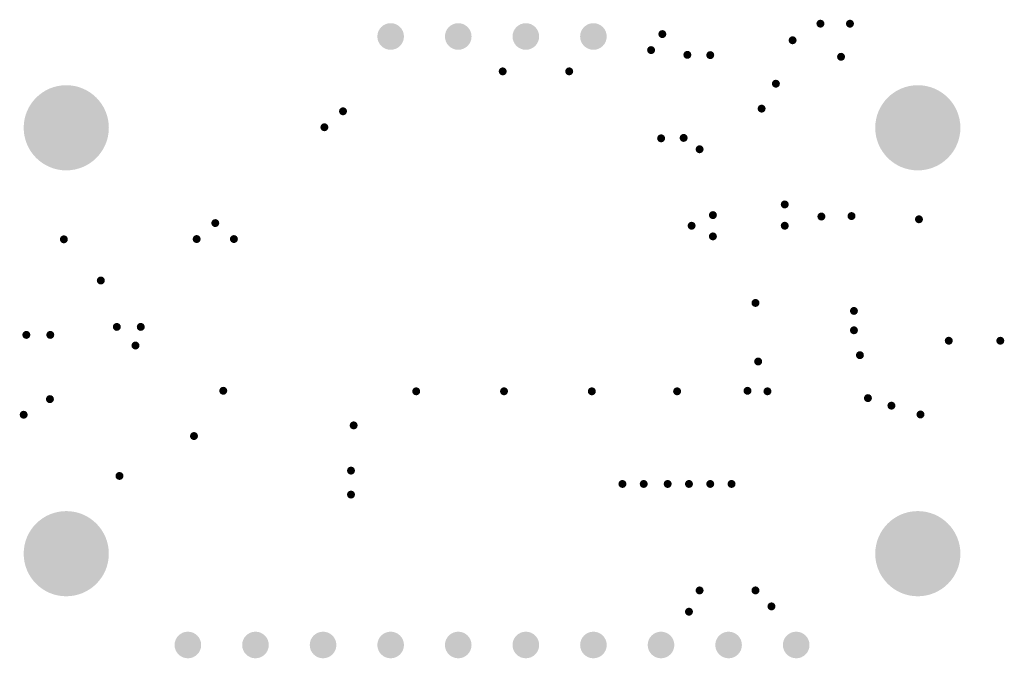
# Model space of a CAD drawing. Header units: inches. Extents: x 2.7 to 39.8, y 0.7 to 24.7.
import ezdxf

# ---------------------------------------------------------------- set-up
doc = ezdxf.new("R2010")
doc.units = ezdxf.units.IN
doc.layers.add('Pad Holes', color=156, linetype='Continuous')
doc.layers.add('Via Holes', color=16, linetype='Continuous')

# ---------------------------------------------------------------- blocks, each defined once
blk = doc.blocks.new('PIN_HEADER_2_54___VERT__1_4POS_F_________1_3313')
at = {"layer": 'Pad Holes'}
h = blk.add_hatch(color=7, dxfattribs=at)
edge = h.paths.add_edge_path()
edge.add_arc((-3.81, 0), 0.5, 0, 360)
h = blk.add_hatch(color=7, dxfattribs=at)
edge = h.paths.add_edge_path()
edge.add_arc((-1.27, 0), 0.5, 0, 360)
h = blk.add_hatch(color=7, dxfattribs=at)
edge = h.paths.add_edge_path()
edge.add_arc((1.27, 0), 0.5, 0, 360)
h = blk.add_hatch(color=7, dxfattribs=at)
edge = h.paths.add_edge_path()
edge.add_arc((3.81, 0), 0.5, 0, 360)
blk = doc.blocks.new('PIN_HEADER_2_54___VERT__1_10POS_3314')
at = {"layer": 'Pad Holes'}
h = blk.add_hatch(color=7, dxfattribs=at)
edge = h.paths.add_edge_path()
edge.add_arc((-11.43, 0), 0.5, 0, 360)
h = blk.add_hatch(color=7, dxfattribs=at)
edge = h.paths.add_edge_path()
edge.add_arc((-8.89, 0), 0.5, 0, 360)
h = blk.add_hatch(color=7, dxfattribs=at)
edge = h.paths.add_edge_path()
edge.add_arc((-6.35, 0), 0.5, 0, 360)
h = blk.add_hatch(color=7, dxfattribs=at)
edge = h.paths.add_edge_path()
edge.add_arc((-3.81, 0), 0.5, 0, 360)
h = blk.add_hatch(color=7, dxfattribs=at)
edge = h.paths.add_edge_path()
edge.add_arc((-1.27, 0), 0.5, 0, 360)
h = blk.add_hatch(color=7, dxfattribs=at)
edge = h.paths.add_edge_path()
edge.add_arc((1.27, 0), 0.5, 0, 360)
h = blk.add_hatch(color=7, dxfattribs=at)
edge = h.paths.add_edge_path()
edge.add_arc((3.81, 0), 0.5, 0, 360)
h = blk.add_hatch(color=7, dxfattribs=at)
edge = h.paths.add_edge_path()
edge.add_arc((6.35, 0), 0.5, 0, 360)
h = blk.add_hatch(color=7, dxfattribs=at)
edge = h.paths.add_edge_path()
edge.add_arc((8.89, 0), 0.5, 0, 360)
h = blk.add_hatch(color=7, dxfattribs=at)
edge = h.paths.add_edge_path()
edge.add_arc((11.43, 0), 0.5, 0, 360)

msp = doc.modelspace()

# ---------------------------------------------------------------- hatches: boundary and pattern name
at = {"layer": 'Pad Holes'}
h = msp.add_hatch(color=7, dxfattribs=at)
edge = h.paths.add_edge_path()
edge.add_arc((4.5, 20.68), 1.6, 0, 360)
h = msp.add_hatch(color=7, dxfattribs=at)
edge = h.paths.add_edge_path()
edge.add_arc((36.5, 20.68), 1.6, 0, 360)
h = msp.add_hatch(color=7, dxfattribs=at)
edge = h.paths.add_edge_path()
edge.add_arc((4.5, 4.68), 1.6, 0, 360)
h = msp.add_hatch(color=7, dxfattribs=at)
edge = h.paths.add_edge_path()
edge.add_arc((36.5, 4.68), 1.6, 0, 360)
at = {"layer": 'Via Holes'}
h = msp.add_hatch(color=7, dxfattribs=at)
edge = h.paths.add_edge_path()
edge.add_arc((32.841, 24.591), 0.15, 0, 360)
h = msp.add_hatch(color=7, dxfattribs=at)
edge = h.paths.add_edge_path()
edge.add_arc((33.95, 24.59), 0.15, 0, 360)
h = msp.add_hatch(color=7, dxfattribs=at)
edge = h.paths.add_edge_path()
edge.add_arc((26.9, 24.2), 0.15, 0, 360)
h = msp.add_hatch(color=7, dxfattribs=at)
edge = h.paths.add_edge_path()
edge.add_arc((31.795, 23.968), 0.15, 0, 360)
h = msp.add_hatch(color=7, dxfattribs=at)
edge = h.paths.add_edge_path()
edge.add_arc((26.477, 23.599), 0.15, 0, 360)
h = msp.add_hatch(color=7, dxfattribs=at)
edge = h.paths.add_edge_path()
edge.add_arc((27.84, 23.42), 0.15, 0, 360)
h = msp.add_hatch(color=7, dxfattribs=at)
edge = h.paths.add_edge_path()
edge.add_arc((28.7, 23.41), 0.15, 0, 360)
h = msp.add_hatch(color=7, dxfattribs=at)
edge = h.paths.add_edge_path()
edge.add_arc((33.615, 23.347), 0.15, 0, 360)
h = msp.add_hatch(color=7, dxfattribs=at)
edge = h.paths.add_edge_path()
edge.add_arc((20.9, 22.8), 0.15, 0, 360)
h = msp.add_hatch(color=7, dxfattribs=at)
edge = h.paths.add_edge_path()
edge.add_arc((23.4, 22.8), 0.15, 0, 360)
h = msp.add_hatch(color=7, dxfattribs=at)
edge = h.paths.add_edge_path()
edge.add_arc((31.167, 22.336), 0.15, 0, 360)
h = msp.add_hatch(color=7, dxfattribs=at)
edge = h.paths.add_edge_path()
edge.add_arc((30.63, 21.4), 0.15, 0, 360)
h = msp.add_hatch(color=7, dxfattribs=at)
edge = h.paths.add_edge_path()
edge.add_arc((14.9, 21.3), 0.15, 0, 360)
h = msp.add_hatch(color=7, dxfattribs=at)
edge = h.paths.add_edge_path()
edge.add_arc((14.2, 20.7), 0.15, 0, 360)
h = msp.add_hatch(color=7, dxfattribs=at)
edge = h.paths.add_edge_path()
edge.add_arc((26.854, 20.284), 0.15, 0, 360)
h = msp.add_hatch(color=7, dxfattribs=at)
edge = h.paths.add_edge_path()
edge.add_arc((27.7, 20.3), 0.15, 0, 360)
h = msp.add_hatch(color=7, dxfattribs=at)
edge = h.paths.add_edge_path()
edge.add_arc((28.3, 19.873), 0.15, 0, 360)
h = msp.add_hatch(color=7, dxfattribs=at)
edge = h.paths.add_edge_path()
edge.add_arc((31.5, 17.8), 0.15, 0, 360)
h = msp.add_hatch(color=7, dxfattribs=at)
edge = h.paths.add_edge_path()
edge.add_arc((28.8, 17.4), 0.15, 0, 360)
h = msp.add_hatch(color=7, dxfattribs=at)
edge = h.paths.add_edge_path()
edge.add_arc((32.877, 17.346), 0.15, 0, 360)
h = msp.add_hatch(color=7, dxfattribs=at)
edge = h.paths.add_edge_path()
edge.add_arc((34.009, 17.364), 0.15, 0, 360)
h = msp.add_hatch(color=7, dxfattribs=at)
edge = h.paths.add_edge_path()
edge.add_arc((36.543, 17.243), 0.15, 0, 360)
h = msp.add_hatch(color=7, dxfattribs=at)
edge = h.paths.add_edge_path()
edge.add_arc((10.1, 17.1), 0.15, 0, 360)
h = msp.add_hatch(color=7, dxfattribs=at)
edge = h.paths.add_edge_path()
edge.add_arc((28, 17), 0.15, 0, 360)
h = msp.add_hatch(color=7, dxfattribs=at)
edge = h.paths.add_edge_path()
edge.add_arc((31.5, 17), 0.15, 0, 360)
h = msp.add_hatch(color=7, dxfattribs=at)
edge = h.paths.add_edge_path()
edge.add_arc((28.8, 16.6), 0.15, 0, 360)
h = msp.add_hatch(color=7, dxfattribs=at)
edge = h.paths.add_edge_path()
edge.add_arc((4.41, 16.49), 0.15, 0, 360)
h = msp.add_hatch(color=7, dxfattribs=at)
edge = h.paths.add_edge_path()
edge.add_arc((9.4, 16.5), 0.15, 0, 360)
h = msp.add_hatch(color=7, dxfattribs=at)
edge = h.paths.add_edge_path()
edge.add_arc((10.8, 16.5), 0.15, 0, 360)
h = msp.add_hatch(color=7, dxfattribs=at)
edge = h.paths.add_edge_path()
edge.add_arc((5.798, 14.943), 0.15, 0, 360)
h = msp.add_hatch(color=7, dxfattribs=at)
edge = h.paths.add_edge_path()
edge.add_arc((30.4, 14.1), 0.15, 0, 360)
h = msp.add_hatch(color=7, dxfattribs=at)
edge = h.paths.add_edge_path()
edge.add_arc((34.1, 13.8), 0.15, 0, 360)
h = msp.add_hatch(color=7, dxfattribs=at)
edge = h.paths.add_edge_path()
edge.add_arc((6.4, 13.2), 0.15, 0, 360)
h = msp.add_hatch(color=7, dxfattribs=at)
edge = h.paths.add_edge_path()
edge.add_arc((7.3, 13.2), 0.15, 0, 360)
h = msp.add_hatch(color=7, dxfattribs=at)
edge = h.paths.add_edge_path()
edge.add_arc((3, 12.9), 0.15, 0, 360)
h = msp.add_hatch(color=7, dxfattribs=at)
edge = h.paths.add_edge_path()
edge.add_arc((3.9, 12.9), 0.15, 0, 360)
h = msp.add_hatch(color=7, dxfattribs=at)
edge = h.paths.add_edge_path()
edge.add_arc((34.1, 13.073), 0.15, 0, 360)
h = msp.add_hatch(color=7, dxfattribs=at)
edge = h.paths.add_edge_path()
edge.add_arc((7.1, 12.5), 0.15, 0, 360)
h = msp.add_hatch(color=7, dxfattribs=at)
edge = h.paths.add_edge_path()
edge.add_arc((37.663, 12.68), 0.15, 0, 360)
h = msp.add_hatch(color=7, dxfattribs=at)
edge = h.paths.add_edge_path()
edge.add_arc((39.6, 12.68), 0.15, 0, 360)
h = msp.add_hatch(color=7, dxfattribs=at)
edge = h.paths.add_edge_path()
edge.add_arc((34.324, 12.138), 0.15, 0, 360)
h = msp.add_hatch(color=7, dxfattribs=at)
edge = h.paths.add_edge_path()
edge.add_arc((30.5, 11.9), 0.15, 0, 360)
h = msp.add_hatch(color=7, dxfattribs=at)
edge = h.paths.add_edge_path()
edge.add_arc((10.4, 10.8), 0.15, 0, 360)
h = msp.add_hatch(color=7, dxfattribs=at)
edge = h.paths.add_edge_path()
edge.add_arc((17.65, 10.78), 0.15, 0, 360)
h = msp.add_hatch(color=7, dxfattribs=at)
edge = h.paths.add_edge_path()
edge.add_arc((20.95, 10.78), 0.15, 0, 360)
h = msp.add_hatch(color=7, dxfattribs=at)
edge = h.paths.add_edge_path()
edge.add_arc((24.25, 10.78), 0.15, 0, 360)
h = msp.add_hatch(color=7, dxfattribs=at)
edge = h.paths.add_edge_path()
edge.add_arc((27.455, 10.78), 0.15, 0, 360)
h = msp.add_hatch(color=7, dxfattribs=at)
edge = h.paths.add_edge_path()
edge.add_arc((30.1, 10.8), 0.15, 0, 360)
h = msp.add_hatch(color=7, dxfattribs=at)
edge = h.paths.add_edge_path()
edge.add_arc((30.85, 10.78), 0.15, 0, 360)
h = msp.add_hatch(color=7, dxfattribs=at)
edge = h.paths.add_edge_path()
edge.add_arc((3.886, 10.486), 0.15, 0, 360)
h = msp.add_hatch(color=7, dxfattribs=at)
edge = h.paths.add_edge_path()
edge.add_arc((34.625, 10.524), 0.15, 0, 360)
h = msp.add_hatch(color=7, dxfattribs=at)
edge = h.paths.add_edge_path()
edge.add_arc((35.508, 10.241), 0.15, 0, 360)
h = msp.add_hatch(color=7, dxfattribs=at)
edge = h.paths.add_edge_path()
edge.add_arc((2.9, 9.9), 0.15, 0, 360)
h = msp.add_hatch(color=7, dxfattribs=at)
edge = h.paths.add_edge_path()
edge.add_arc((36.6, 9.91), 0.15, 0, 360)
h = msp.add_hatch(color=7, dxfattribs=at)
edge = h.paths.add_edge_path()
edge.add_arc((15.3, 9.5), 0.15, 0, 360)
h = msp.add_hatch(color=7, dxfattribs=at)
edge = h.paths.add_edge_path()
edge.add_arc((9.3, 9.1), 0.15, 0, 360)
h = msp.add_hatch(color=7, dxfattribs=at)
edge = h.paths.add_edge_path()
edge.add_arc((15.2, 7.8), 0.15, 0, 360)
h = msp.add_hatch(color=7, dxfattribs=at)
edge = h.paths.add_edge_path()
edge.add_arc((6.5, 7.6), 0.15, 0, 360)
h = msp.add_hatch(color=7, dxfattribs=at)
edge = h.paths.add_edge_path()
edge.add_arc((25.4, 7.3), 0.15, 0, 360)
h = msp.add_hatch(color=7, dxfattribs=at)
edge = h.paths.add_edge_path()
edge.add_arc((26.2, 7.3), 0.15, 0, 360)
h = msp.add_hatch(color=7, dxfattribs=at)
edge = h.paths.add_edge_path()
edge.add_arc((27.1, 7.3), 0.15, 0, 360)
h = msp.add_hatch(color=7, dxfattribs=at)
edge = h.paths.add_edge_path()
edge.add_arc((27.9, 7.3), 0.15, 0, 360)
h = msp.add_hatch(color=7, dxfattribs=at)
edge = h.paths.add_edge_path()
edge.add_arc((28.7, 7.3), 0.15, 0, 360)
h = msp.add_hatch(color=7, dxfattribs=at)
edge = h.paths.add_edge_path()
edge.add_arc((29.5, 7.3), 0.15, 0, 360)
h = msp.add_hatch(color=7, dxfattribs=at)
edge = h.paths.add_edge_path()
edge.add_arc((15.2, 6.9), 0.15, 0, 360)
h = msp.add_hatch(color=7, dxfattribs=at)
edge = h.paths.add_edge_path()
edge.add_arc((28.3, 3.3), 0.15, 0, 360)
h = msp.add_hatch(color=7, dxfattribs=at)
edge = h.paths.add_edge_path()
edge.add_arc((30.4, 3.3), 0.15, 0, 360)
h = msp.add_hatch(color=7, dxfattribs=at)
edge = h.paths.add_edge_path()
edge.add_arc((27.9, 2.5), 0.15, 0, 360)
h = msp.add_hatch(color=7, dxfattribs=at)
edge = h.paths.add_edge_path()
edge.add_arc((31, 2.7), 0.15, 0, 360)

# ---------------------------------------------------------------- block references
for name, p in [('PIN_HEADER_2_54___VERT__1_4POS_F_________1_3313', (20.5, 24.11)), ('PIN_HEADER_2_54___VERT__1_10POS_3314', (20.5, 1.25))]:
    msp.add_blockref(name, p)

doc.saveas('drawing.dxf')
